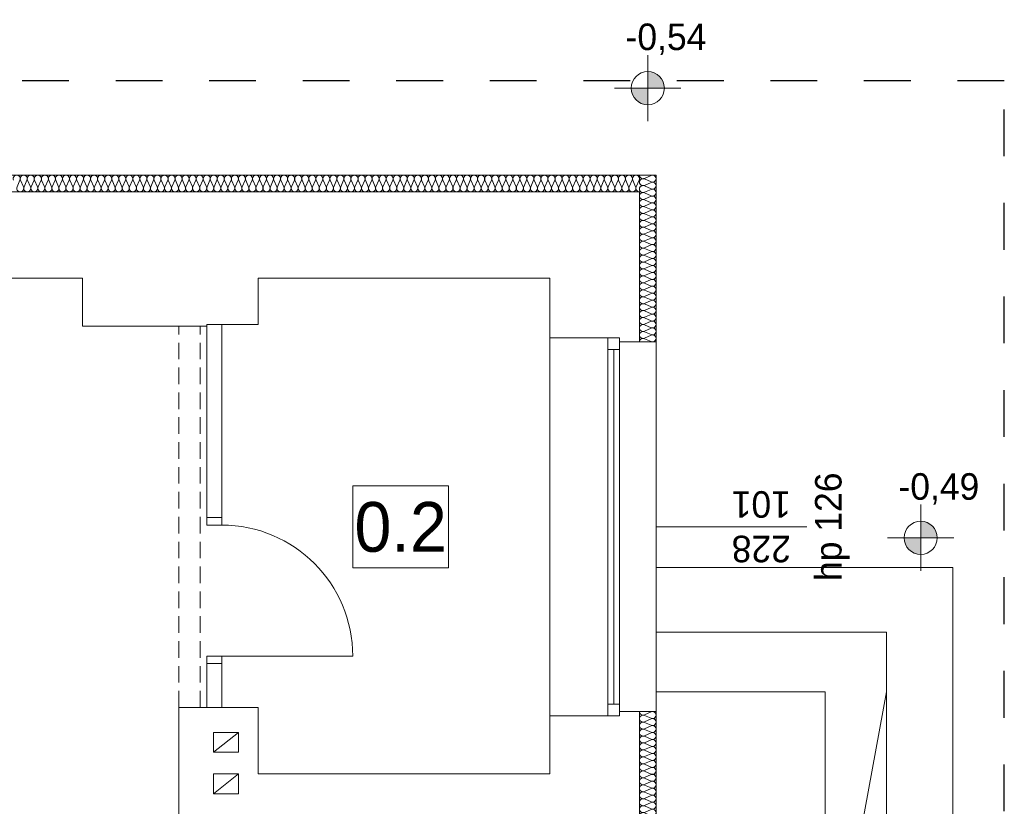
# Model space of a CAD drawing. Extents: x -528673 to -426178, y 23200 to 131944.
# Tile 27 of 87: x -475670 to -469729, y 34839 to 39582. Entities that reach past the tile are written whole.
import ezdxf

# ---------------------------------------------------------------- set-up
doc = ezdxf.new("R2010")
doc.units = 0
doc.header["$MEASUREMENT"] = 0
doc.linetypes.add('Dashed', pattern=[564.444447, 282.222223, -282.222223])
doc.linetypes.add('Krawędzie ukryte', pattern=[150, 100, -50])
for name, color, linetype in [('#PODKŁAD', 252, 'Continuous'), ('Inwent Izolacje', 252, 'Continuous'), ('INWENT RZĘDNE', 252, 'Continuous')]:
    doc.layers.add(name, color=color, linetype=linetype)
for name, color, linetype, lineweight in [('Inwent Izolacje_Nr_Pióra__2', 252, 'Continuous', 13), ('INWENT KONST. DREWNIANA_Nr_Pióra__21', 252, 'Continuous', 9), ('INWENT OPISY_Nr_Pióra__21', 252, 'Continuous', 9), ('INWENT RZĘDNE_Nr_Pióra__21', 252, 'Continuous', 9), ('INWENT. DRZWI_Nr_Pióra__5', 252, 'Continuous', 13), ('INWENT. OKNA_Nr_Pióra__21', 252, 'Continuous', 9), ('INWENT. OKNA_Nr_Pióra__5', 252, 'Continuous', 13), ('INWENT.ŚCIANY_Nr_Pióra__1', 252, 'Continuous', 25), ('INWENT.ŚCIANY_Nr_Pióra__20', 252, 'Continuous', 60), ('INWENT.ŚCIANY_Nr_Pióra__21', 252, 'Continuous', 9), ('INWENT.ŚCIANY_Nr_Pióra__3', 252, 'Continuous', 13), ('Istniejące schody_Nr_Pióra__21', 252, 'Continuous', 9), ('Istniejące stropy_Nr_Pióra__5', 252, 'Continuous', 13)]:
    doc.layers.add(name, color=color, linetype=linetype, lineweight=lineweight)
doc.styles.add('GENERATED_STYLE_1', font='txt')
doc.styles.add('GENERATED_STYLE_3', font='txt')
doc.styles.add('GENERATED_STYLE_5', font='txt')

# ---------------------------------------------------------------- blocks, each defined once
blk = doc.blocks.new('Izolacja cieplna 14_147', base_point=(-480380.2, 38544.5))
at = {"layer": 'Inwent Izolacje_Nr_Pióra__2', "linetype": 'Continuous'}
for p, q in [((-475686.3, 38574.3), (-475668.7, 38614.7)), ((-475665.1, 38614.7), (-475647.4, 38574.3)), ((-475643.9, 38574.3), (-475626.2, 38614.7)), ((-475622.6, 38614.7), (-475605, 38574.3)), ((-475601.4, 38574.3), (-475583.7, 38614.7)), ((-475580.2, 38614.7), (-475562.5, 38574.3)), ((-475558.9, 38574.3), (-475541.3, 38614.7)), ((-475537.7, 38614.7), (-475520, 38574.3)), ((-475516.5, 38574.3), (-475498.8, 38614.7)), ((-475495.2, 38614.7), (-475477.6, 38574.3)), ((-475474, 38574.3), (-475456.3, 38614.7)), ((-475452.8, 38614.7), (-475435.1, 38574.3)), ((-475431.5, 38574.3), (-475413.9, 38614.7)), ((-475410.3, 38614.7), (-475392.6, 38574.3)), ((-475389.1, 38574.3), (-475371.4, 38614.7)), ((-475367.8, 38614.7), (-475350.2, 38574.3)), ((-475346.6, 38574.3), (-475329, 38614.7)), ((-475325.4, 38614.7), (-475307.7, 38574.3)), ((-475304.2, 38574.3), (-475286.5, 38614.7)), ((-475282.9, 38614.7), (-475265.3, 38574.3)), ((-475261.7, 38574.3), (-475244, 38614.7)), ((-475240.5, 38614.7), (-475222.8, 38574.3)), ((-475219.2, 38574.3), (-475201.6, 38614.7)), ((-475198, 38614.7), (-475180.3, 38574.3)), ((-475176.8, 38574.3), (-475159.1, 38614.7)), ((-475155.5, 38614.7), (-475137.9, 38574.3)), ((-475134.3, 38574.3), (-475116.6, 38614.7)), ((-475113.1, 38614.7), (-475095.4, 38574.3)), ((-475091.8, 38574.3), (-475074.2, 38614.7)), ((-475070.6, 38614.7), (-475052.9, 38574.3)), ((-475049.4, 38574.3), (-475031.7, 38614.7)), ((-475028.2, 38614.7), (-475010.5, 38574.3)), ((-475006.9, 38574.3), (-474989.3, 38614.7)), ((-474985.7, 38614.7), (-474968, 38574.3)), ((-474964.5, 38574.3), (-474946.8, 38614.7)), ((-474943.2, 38614.7), (-474925.6, 38574.3)), ((-474922, 38574.3), (-474904.3, 38614.7)), ((-474900.8, 38614.7), (-474883.1, 38574.3)), ((-474879.5, 38574.3), (-474861.9, 38614.7)), ((-474858.3, 38614.7), (-474840.6, 38574.3)), ((-474837.1, 38574.3), (-474819.4, 38614.7)), ((-474815.8, 38614.7), (-474798.2, 38574.3)), ((-474794.6, 38574.3), (-474776.9, 38614.7)), ((-474773.4, 38614.7), (-474755.7, 38574.3)), ((-474752.1, 38574.3), (-474734.5, 38614.7)), ((-474730.9, 38614.7), (-474713.3, 38574.3)), ((-474709.7, 38574.3), (-474692, 38614.7)), ((-474688.5, 38614.7), (-474670.8, 38574.3)), ((-474667.2, 38574.3), (-474649.6, 38614.7)), ((-474646, 38614.7), (-474628.3, 38574.3)), ((-474624.8, 38574.3), (-474607.1, 38614.7)), ((-474603.5, 38614.7), (-474585.9, 38574.3)), ((-474582.3, 38574.3), (-474564.6, 38614.7)), ((-474561.1, 38614.7), (-474543.4, 38574.3)), ((-474539.8, 38574.3), (-474522.2, 38614.7)), ((-474518.6, 38614.7), (-474500.9, 38574.3)), ((-474497.4, 38574.3), (-474479.7, 38614.7)), ((-474476.1, 38614.7), (-474458.5, 38574.3)), ((-474454.9, 38574.3), (-474437.2, 38614.7)), ((-474433.7, 38614.7), (-474416, 38574.3)), ((-474412.4, 38574.3), (-474394.8, 38614.7)), ((-474391.2, 38614.7), (-474373.6, 38574.3)), ((-474370, 38574.3), (-474352.3, 38614.7)), ((-474348.8, 38614.7), (-474331.1, 38574.3)), ((-474327.5, 38574.3), (-474309.9, 38614.7)), ((-474306.3, 38614.7), (-474288.6, 38574.3)), ((-474285.1, 38574.3), (-474267.4, 38614.7)), ((-474263.8, 38614.7), (-474246.2, 38574.3)), ((-474242.6, 38574.3), (-474224.9, 38614.7)), ((-474221.4, 38614.7), (-474203.7, 38574.3)), ((-474200.1, 38574.3), (-474182.5, 38614.7)), ((-474178.9, 38614.7), (-474161.2, 38574.3)), ((-474157.7, 38574.3), (-474140, 38614.7)), ((-474136.4, 38614.7), (-474118.8, 38574.3)), ((-474115.2, 38574.3), (-474097.5, 38614.7)), ((-474094, 38614.7), (-474076.3, 38574.3)), ((-474072.7, 38574.3), (-474055.1, 38614.7)), ((-474051.5, 38614.7), (-474033.9, 38574.3)), ((-474030.3, 38574.3), (-474012.6, 38614.7)), ((-474009.1, 38614.7), (-473991.4, 38574.3)), ((-473987.8, 38574.3), (-473970.2, 38614.7)), ((-473966.6, 38614.7), (-473948.9, 38574.3)), ((-473945.4, 38574.3), (-473927.7, 38614.7)), ((-473924.1, 38614.7), (-473906.5, 38574.3)), ((-473902.9, 38574.3), (-473885.2, 38614.7)), ((-473881.7, 38614.7), (-473864, 38574.3)), ((-473860.4, 38574.3), (-473842.8, 38614.7)), ((-473839.2, 38614.7), (-473821.5, 38574.3)), ((-473818, 38574.3), (-473800.3, 38614.7)), ((-473796.7, 38614.7), (-473779.1, 38574.3)), ((-473775.5, 38574.3), (-473757.8, 38614.7)), ((-473754.3, 38614.7), (-473736.6, 38574.3)), ((-473733.1, 38574.3), (-473715.4, 38614.7)), ((-473711.8, 38614.7), (-473694.2, 38574.3)), ((-473690.6, 38574.3), (-473672.9, 38614.7)), ((-473669.4, 38614.7), (-473651.7, 38574.3)), ((-473648.1, 38574.3), (-473630.5, 38614.7)), ((-473626.9, 38614.7), (-473609.2, 38574.3)), ((-473605.7, 38574.3), (-473588, 38614.7)), ((-473584.4, 38614.7), (-473566.8, 38574.3)), ((-473563.2, 38574.3), (-473545.5, 38614.7)), ((-473542, 38614.7), (-473524.3, 38574.3)), ((-473520.7, 38574.3), (-473503.1, 38614.7)), ((-473499.5, 38614.7), (-473481.8, 38574.3)), ((-473478.3, 38574.3), (-473460.6, 38614.7)), ((-473457, 38614.7), (-473439.4, 38574.3)), ((-473435.8, 38574.3), (-473418.2, 38614.7)), ((-473414.6, 38614.7), (-473396.9, 38574.3)), ((-473393.4, 38574.3), (-473375.7, 38614.7)), ((-473372.1, 38614.7), (-473354.5, 38574.3)), ((-473350.9, 38574.3), (-473333.2, 38614.7)), ((-473329.7, 38614.7), (-473312, 38574.3)), ((-473308.4, 38574.3), (-473290.8, 38614.7)), ((-473287.2, 38614.7), (-473269.5, 38574.3)), ((-473266, 38574.3), (-473248.3, 38614.7)), ((-473244.7, 38614.7), (-473227.1, 38574.3)), ((-473223.5, 38574.3), (-473205.8, 38614.7)), ((-473202.3, 38614.7), (-473184.6, 38574.3)), ((-473181, 38574.3), (-473163.4, 38614.7)), ((-473159.8, 38614.7), (-473142.1, 38574.3)), ((-473138.6, 38574.3), (-473120.9, 38614.7)), ((-473117.3, 38614.7), (-473099.7, 38574.3)), ((-473096.1, 38574.3), (-473078.5, 38614.7)), ((-473074.9, 38614.7), (-473057.2, 38574.3)), ((-473053.7, 38574.3), (-473036, 38614.7)), ((-473032.4, 38614.7), (-473014.8, 38574.3)), ((-473011.2, 38574.3), (-472993.5, 38614.7)), ((-472990, 38614.7), (-472972.3, 38574.3)), ((-472968.7, 38574.3), (-472951.1, 38614.7)), ((-472947.5, 38614.7), (-472929.8, 38574.3)), ((-472926.3, 38574.3), (-472908.6, 38614.7)), ((-472905, 38614.7), (-472887.4, 38574.3)), ((-472883.8, 38574.3), (-472866.1, 38614.7)), ((-472862.6, 38614.7), (-472844.9, 38574.3)), ((-472841.3, 38574.3), (-472823.7, 38614.7)), ((-472820.1, 38614.7), (-472802.4, 38574.3)), ((-472798.9, 38574.3), (-472781.2, 38614.7)), ((-472777.6, 38614.7), (-472760, 38574.3)), ((-472756.4, 38574.3), (-472738.8, 38614.7)), ((-472735.2, 38614.7), (-472717.5, 38574.3)), ((-472714, 38574.3), (-472696.3, 38614.7)), ((-472692.7, 38614.7), (-472675.1, 38574.3)), ((-472671.5, 38574.3), (-472653.8, 38614.7)), ((-472650.3, 38614.7), (-472632.6, 38574.3)), ((-472629, 38574.3), (-472611.4, 38614.7)), ((-472607.8, 38614.7), (-472590.1, 38574.3)), ((-472586.6, 38574.3), (-472568.9, 38614.7)), ((-472565.3, 38614.7), (-472547.7, 38574.3)), ((-472544.1, 38574.3), (-472526.4, 38614.7)), ((-472522.9, 38614.7), (-472505.2, 38574.3)), ((-472501.6, 38574.3), (-472484, 38614.7)), ((-472480.4, 38614.7), (-472462.7, 38574.3)), ((-472459.2, 38574.3), (-472441.5, 38614.7)), ((-472438, 38614.7), (-472420.3, 38574.3)), ((-472416.7, 38574.3), (-472399.1, 38614.7)), ((-472395.5, 38614.7), (-472377.8, 38574.3)), ((-472374.3, 38574.3), (-472356.6, 38614.7)), ((-472353, 38614.7), (-472335.4, 38574.3)), ((-472331.8, 38574.3), (-472314.1, 38614.7)), ((-472310.6, 38614.7), (-472292.9, 38574.3)), ((-472289.3, 38574.3), (-472271.7, 38614.7)), ((-472268.1, 38614.7), (-472250.4, 38574.3)), ((-472246.9, 38574.3), (-472229.2, 38614.7)), ((-472225.6, 38614.7), (-472208, 38574.3)), ((-472204.4, 38574.3), (-472186.7, 38614.7)), ((-472183.2, 38614.7), (-472165.5, 38574.3)), ((-472161.9, 38574.3), (-472144.3, 38614.7)), ((-472140.7, 38614.7), (-472123, 38574.3)), ((-472119.5, 38574.3), (-472101.8, 38614.7)), ((-472098.3, 38614.7), (-472080.6, 38574.3)), ((-472077, 38574.3), (-472059.4, 38614.7)), ((-472055.8, 38614.7), (-472038.1, 38574.3)), ((-472034.6, 38574.3), (-472016.9, 38614.7)), ((-472013.3, 38614.7), (-471995.7, 38574.3)), ((-471992.1, 38574.3), (-471974.4, 38614.7)), ((-471970.9, 38614.7), (-471953.2, 38574.3)), ((-471949.6, 38574.3), (-471932, 38614.7))]:
    blk.add_line(p, q, dxfattribs=at)
for centre, start_param, end_param in [((-475688.1, 38623.3), 4.299595, 8.266775), ((-475645.6, 38623.3), 4.299595, 8.266775), ((-475603.2, 38623.3), 4.299595, 8.266775), ((-475560.7, 38623.3), 4.299595, 8.266775), ((-475518.3, 38623.3), 4.299595, 8.266775), ((-475475.8, 38623.3), 4.299595, 8.266775), ((-475433.3, 38623.3), 4.299595, 8.266775), ((-475390.9, 38623.3), 4.299595, 8.266775), ((-475348.4, 38623.3), 4.299595, 8.266775), ((-475305.9, 38623.3), 4.299595, 8.266775), ((-475263.5, 38623.3), 4.299595, 8.266775), ((-475221, 38623.3), 4.299595, 8.266775), ((-475178.6, 38623.3), 4.299595, 8.266775), ((-475136.1, 38623.3), 4.299595, 8.266775), ((-475093.6, 38623.3), 4.299595, 8.266775), ((-475051.2, 38623.3), 4.299595, 8.266775), ((-475008.7, 38623.3), 4.299595, 8.266775), ((-474966.2, 38623.3), 4.299595, 8.266775), ((-474923.8, 38623.3), 4.299595, 8.266775), ((-474881.3, 38623.3), 4.299595, 8.266775), ((-474838.9, 38623.3), 4.299595, 8.266775), ((-474796.4, 38623.3), 4.299595, 8.266775), ((-474753.9, 38623.3), 4.299595, 8.266775), ((-474711.5, 38623.3), 4.299595, 8.266775), ((-474669, 38623.3), 4.299595, 8.266775), ((-474626.5, 38623.3), 4.299595, 8.266775), ((-474584.1, 38623.3), 4.299595, 8.266775), ((-474541.6, 38623.3), 4.299595, 8.266775), ((-474499.2, 38623.3), 4.299595, 8.266775), ((-474456.7, 38623.3), 4.299595, 8.266775), ((-474414.2, 38623.3), 4.299595, 8.266775), ((-474371.8, 38623.3), 4.299595, 8.266775), ((-474329.3, 38623.3), 4.299595, 8.266775), ((-474286.8, 38623.3), 4.299595, 8.266775), ((-474244.4, 38623.3), 4.299595, 8.266775), ((-474201.9, 38623.3), 4.299595, 8.266775), ((-474159.5, 38623.3), 4.299595, 8.266775), ((-474117, 38623.3), 4.299595, 8.266775), ((-474074.5, 38623.3), 4.299595, 8.266775), ((-474032.1, 38623.3), 4.299595, 8.266775), ((-473989.6, 38623.3), 4.299595, 8.266775), ((-473947.1, 38623.3), 4.299595, 8.266775), ((-473904.7, 38623.3), 4.299595, 8.266775), ((-473862.2, 38623.3), 4.299595, 8.266775), ((-473819.8, 38623.3), 4.299595, 8.266775), ((-473777.3, 38623.3), 4.299595, 8.266775), ((-473734.8, 38623.3), 4.299595, 8.266775), ((-473692.4, 38623.3), 4.299595, 8.266775), ((-473649.9, 38623.3), 4.299595, 8.266775), ((-473607.4, 38623.3), 4.299595, 8.266775), ((-473565, 38623.3), 4.299595, 8.266775), ((-473522.5, 38623.3), 4.299595, 8.266775), ((-473480.1, 38623.3), 4.299595, 8.266775), ((-473437.6, 38623.3), 4.299595, 8.266775), ((-473395.1, 38623.3), 4.299595, 8.266775), ((-473352.7, 38623.3), 4.299595, 8.266775), ((-473310.2, 38623.3), 4.299595, 8.266775), ((-473267.7, 38623.3), 4.299595, 8.266775), ((-473225.3, 38623.3), 4.299595, 8.266775), ((-473182.8, 38623.3), 4.299595, 8.266775), ((-473140.4, 38623.3), 4.299595, 8.266775), ((-473097.9, 38623.3), 4.299595, 8.266775), ((-473055.4, 38623.3), 4.299595, 8.266775), ((-473013, 38623.3), 4.299595, 8.266775), ((-472970.5, 38623.3), 4.299595, 8.266775), ((-472928.1, 38623.3), 4.299595, 8.266775), ((-472885.6, 38623.3), 4.299595, 8.266775), ((-472843.1, 38623.3), 4.299595, 8.266775), ((-472800.7, 38623.3), 4.299595, 8.266775), ((-472758.2, 38623.3), 4.299595, 8.266775), ((-472715.7, 38623.3), 4.299595, 8.266775), ((-472673.3, 38623.3), 4.299595, 8.266775), ((-472630.8, 38623.3), 4.299595, 8.266775), ((-472588.4, 38623.3), 4.299595, 8.266775), ((-472545.9, 38623.3), 4.299595, 8.266775), ((-472503.4, 38623.3), 4.299595, 8.266775), ((-472461, 38623.3), 4.299595, 8.266775), ((-472418.5, 38623.3), 4.299595, 8.266775), ((-472376, 38623.3), 4.299595, 8.266775), ((-472333.6, 38623.3), 4.299595, 8.266775), ((-472291.1, 38623.3), 4.299595, 8.266775), ((-472248.7, 38623.3), 4.299595, 8.266775), ((-472206.2, 38623.3), 4.299595, 8.266775), ((-472163.7, 38623.3), 4.299595, 8.266775), ((-472121.3, 38623.3), 4.299595, 8.266775), ((-472078.8, 38623.3), 4.299595, 8.266775), ((-472036.3, 38623.3), 4.299595, 8.266775), ((-471993.9, 38623.3), 4.299595, 8.266775), ((-471951.4, 38623.3), 4.299595, 8.266775), ((-475666.9, 38565.8), 1.158004, 5.125183), ((-475624.4, 38565.8), 1.158004, 5.125183), ((-475581.9, 38565.8), 1.158004, 5.125183), ((-475539.5, 38565.8), 1.158004, 5.125183), ((-475497, 38565.8), 1.158004, 5.125183), ((-475454.6, 38565.8), 1.158004, 5.125183), ((-475412.1, 38565.8), 1.158004, 5.125183), ((-475369.6, 38565.8), 1.158004, 5.125183), ((-475327.2, 38565.8), 1.158004, 5.125183), ((-475284.7, 38565.8), 1.158004, 5.125183), ((-475242.2, 38565.8), 1.158004, 5.125183), ((-475199.8, 38565.8), 1.158004, 5.125183), ((-475157.3, 38565.8), 1.158004, 5.125183), ((-475114.9, 38565.8), 1.158004, 5.125183), ((-475072.4, 38565.8), 1.158004, 5.125183), ((-475029.9, 38565.8), 1.158004, 5.125183), ((-474987.5, 38565.8), 1.158004, 5.125183), ((-474945, 38565.8), 1.158004, 5.125183), ((-474902.5, 38565.8), 1.158004, 5.125183), ((-474860.1, 38565.8), 1.158004, 5.125183), ((-474817.6, 38565.8), 1.158004, 5.125183), ((-474775.2, 38565.8), 1.158004, 5.125183), ((-474732.7, 38565.8), 1.158004, 5.125183), ((-474690.2, 38565.8), 1.158004, 5.125183), ((-474647.8, 38565.8), 1.158004, 5.125183), ((-474605.3, 38565.8), 1.158004, 5.125183), ((-474562.9, 38565.8), 1.158004, 5.125183), ((-474520.4, 38565.8), 1.158004, 5.125183), ((-474477.9, 38565.8), 1.158004, 5.125183), ((-474435.5, 38565.8), 1.158004, 5.125183), ((-474393, 38565.8), 1.158004, 5.125183), ((-474350.5, 38565.8), 1.158004, 5.125183), ((-474308.1, 38565.8), 1.158004, 5.125183), ((-474265.6, 38565.8), 1.158004, 5.125183), ((-474223.2, 38565.8), 1.158004, 5.125183), ((-474180.7, 38565.8), 1.158004, 5.125183), ((-474138.2, 38565.8), 1.158004, 5.125183), ((-474095.8, 38565.8), 1.158004, 5.125183), ((-474053.3, 38565.8), 1.158004, 5.125183), ((-474010.8, 38565.8), 1.158004, 5.125183), ((-473968.4, 38565.8), 1.158004, 5.125183), ((-473925.9, 38565.8), 1.158004, 5.125183), ((-473883.5, 38565.8), 1.158004, 5.125183), ((-473841, 38565.8), 1.158004, 5.125183), ((-473798.5, 38565.8), 1.158004, 5.125183), ((-473756.1, 38565.8), 1.158004, 5.125183), ((-473713.6, 38565.8), 1.158004, 5.125183), ((-473671.1, 38565.8), 1.158004, 5.125183), ((-473628.7, 38565.8), 1.158004, 5.125183), ((-473586.2, 38565.8), 1.158004, 5.125183), ((-473543.8, 38565.8), 1.158004, 5.125183), ((-473501.3, 38565.8), 1.158004, 5.125183), ((-473458.8, 38565.8), 1.158004, 5.125183), ((-473416.4, 38565.8), 1.158004, 5.125183), ((-473373.9, 38565.8), 1.158004, 5.125183), ((-473331.4, 38565.8), 1.158004, 5.125183), ((-473289, 38565.8), 1.158004, 5.125183), ((-473246.5, 38565.8), 1.158004, 5.125183), ((-473204.1, 38565.8), 1.158004, 5.125183), ((-473161.6, 38565.8), 1.158004, 5.125183), ((-473119.1, 38565.8), 1.158004, 5.125183), ((-473076.7, 38565.8), 1.158004, 5.125183), ((-473034.2, 38565.8), 1.158004, 5.125183), ((-472991.7, 38565.8), 1.158004, 5.125183), ((-472949.3, 38565.8), 1.158004, 5.125183), ((-472906.8, 38565.8), 1.158004, 5.125183), ((-472864.4, 38565.8), 1.158004, 5.125183), ((-472821.9, 38565.8), 1.158004, 5.125183), ((-472779.4, 38565.8), 1.158004, 5.125183), ((-472737, 38565.8), 1.158004, 5.125183), ((-472694.5, 38565.8), 1.158004, 5.125183), ((-472652, 38565.8), 1.158004, 5.125183), ((-472609.6, 38565.8), 1.158004, 5.125183), ((-472567.1, 38565.8), 1.158004, 5.125183), ((-472524.7, 38565.8), 1.158004, 5.125183), ((-472482.2, 38565.8), 1.158004, 5.125183), ((-472439.7, 38565.8), 1.158004, 5.125183), ((-472397.3, 38565.8), 1.158004, 5.125183), ((-472354.8, 38565.8), 1.158004, 5.125183), ((-472312.3, 38565.8), 1.158004, 5.125183), ((-472269.9, 38565.8), 1.158004, 5.125183), ((-472227.4, 38565.8), 1.158004, 5.125183), ((-472185, 38565.8), 1.158004, 5.125183), ((-472142.5, 38565.8), 1.158004, 5.125183), ((-472100, 38565.8), 1.158004, 5.125183), ((-472057.6, 38565.8), 1.158004, 5.125183), ((-472015.1, 38565.8), 1.158004, 5.125183), ((-471972.6, 38565.8), 1.158004, 5.125183), ((-471930.2, 38565.8), 1.158004, 3.141593)]:
    blk.add_ellipse(centre, major_axis=(0, 21.3), ratio=0.998277, start_param=start_param, end_param=end_param, dxfattribs=at)
blk = doc.blocks.new('Izolacja cieplna 14_150', base_point=(-471930.2, 38644.5))
at = {"layer": 'Inwent Izolacje_Nr_Pióra__2', "linetype": 'Continuous'}
for p, q in [((-471860, 38642.8), (-471900.4, 38625.4)), ((-471900.4, 38621.8), (-471860, 38604.4)), ((-471860, 38600.9), (-471900.4, 38583.5)), ((-471900.4, 38580), (-471860, 38562.5)), ((-471860, 38559), (-471900.4, 38541.6)), ((-471900.4, 38538.1), (-471860, 38520.7)), ((-471860, 38517.2), (-471900.4, 38499.7)), ((-471900.4, 38496.2), (-471860, 38478.8)), ((-471860, 38475.3), (-471900.4, 38457.9)), ((-471900.4, 38454.3), (-471860, 38436.9)), ((-471860, 38433.4), (-471900.4, 38416)), ((-471900.4, 38412.5), (-471860, 38395)), ((-471860, 38391.5), (-471900.4, 38374.1)), ((-471900.4, 38370.6), (-471860, 38353.2)), ((-471860, 38349.7), (-471900.4, 38332.2)), ((-471900.4, 38328.7), (-471860, 38311.3)), ((-471860, 38307.8), (-471900.4, 38290.4)), ((-471900.4, 38286.8), (-471860, 38269.4)), ((-471860, 38265.9), (-471900.4, 38248.5)), ((-471900.4, 38245), (-471860, 38227.5)), ((-471860, 38224), (-471900.4, 38206.6)), ((-471900.4, 38203.1), (-471860, 38185.7)), ((-471860, 38182.2), (-471900.4, 38164.7)), ((-471900.4, 38161.2), (-471860, 38143.8)), ((-471860, 38140.3), (-471900.4, 38122.9)), ((-471900.4, 38119.3), (-471860, 38101.9)), ((-471860, 38098.4), (-471900.4, 38081)), ((-471900.4, 38077.5), (-471860, 38060)), ((-471860, 38056.5), (-471900.4, 38039.1)), ((-471900.4, 38035.6), (-471860, 38018.2)), ((-471860, 38014.7), (-471900.4, 37997.2)), ((-471900.4, 37993.7), (-471860, 37976.3)), ((-471860, 37972.8), (-471900.4, 37955.4)), ((-471900.4, 37951.8), (-471860, 37934.4)), ((-471860, 37930.9), (-471900.4, 37913.5)), ((-471900.4, 37910), (-471860, 37892.5)), ((-471860, 37889), (-471900.4, 37871.6)), ((-471900.4, 37868.1), (-471860, 37850.7)), ((-471860, 37847.2), (-471900.4, 37829.7)), ((-471900.4, 37826.2), (-471860, 37808.8)), ((-471860, 37805.3), (-471900.4, 37787.9)), ((-471900.4, 37784.3), (-471860, 37766.9)), ((-471860, 37763.4), (-471900.4, 37746)), ((-471900.4, 37742.5), (-471860, 37725)), ((-471860, 37721.5), (-471900.4, 37704.1)), ((-471900.4, 37700.6), (-471860, 37683.2)), ((-471860, 37679.7), (-471900.4, 37662.2)), ((-471900.4, 37658.7), (-471860, 37641.3))]:
    blk.add_line(p, q, dxfattribs=at)
for centre, start_param, end_param in [((-471908.9, 38602.7), 1.158004, 5.125183), ((-471908.9, 38644.5), 3.141593, 5.125182), ((-471851.5, 38623.6), 4.299595, 8.266775), ((-471908.9, 38560.8), 1.158004, 5.125183), ((-471851.5, 38581.7), 4.299595, 8.266775), ((-471851.5, 38539.9), 4.299595, 8.266775), ((-471908.9, 38518.9), 1.158004, 5.125183), ((-471851.5, 38498), 4.299595, 8.266775), ((-471908.9, 38477), 1.158004, 5.125183), ((-471908.9, 38435.2), 1.158004, 5.125183), ((-471851.5, 38456.1), 4.299595, 8.266775), ((-471908.9, 38393.3), 1.158004, 5.125183), ((-471851.5, 38414.2), 4.299595, 8.266775), ((-471851.5, 38372.4), 4.299595, 8.266775), ((-471908.9, 38351.4), 1.158004, 5.125183), ((-471908.9, 38309.5), 1.158004, 5.125183), ((-471851.5, 38330.5), 4.299595, 8.266775), ((-471908.9, 38267.7), 1.158004, 5.125183), ((-471851.5, 38288.6), 4.299595, 8.266775), ((-471851.5, 38246.7), 4.299595, 8.266775), ((-471908.9, 38225.8), 1.158004, 5.125183), ((-471908.9, 38183.9), 1.158004, 5.125183), ((-471851.5, 38204.9), 4.299595, 8.266775), ((-471908.9, 38142), 1.158004, 5.125183), ((-471851.5, 38163), 4.299595, 8.266775), ((-471908.9, 38100.2), 1.158004, 5.125183), ((-471851.5, 38121.1), 4.299595, 8.266775), ((-471851.5, 38079.2), 4.299595, 8.266775), ((-471908.9, 38058.3), 1.158004, 5.125183), ((-471908.9, 38016.4), 1.158004, 5.125183), ((-471851.5, 38037.4), 4.299595, 8.266775), ((-471908.9, 37974.5), 1.158004, 5.125183), ((-471851.5, 37995.5), 4.299595, 8.266775), ((-471851.5, 37953.6), 4.299595, 8.266775), ((-471908.9, 37932.7), 1.158004, 5.125183), ((-471908.9, 37890.8), 1.158004, 5.125183), ((-471851.5, 37911.7), 4.299595, 8.266775), ((-471908.9, 37848.9), 1.158004, 5.125183), ((-471851.5, 37869.9), 4.299595, 8.266775), ((-471851.5, 37828), 4.299595, 8.266775), ((-471908.9, 37807), 1.158004, 5.125183), ((-471908.9, 37765.2), 1.158004, 5.125183), ((-471851.5, 37786.1), 4.299595, 8.266775), ((-471908.9, 37723.3), 1.158004, 5.125183), ((-471851.5, 37744.2), 4.299595, 8.266775), ((-471908.9, 37681.4), 1.158004, 5.125183), ((-471851.5, 37702.4), 4.299595, 8.266775), ((-471851.5, 37660.5), 4.299595, 8.266775), ((-471908.9, 37639.5), 1.158004, 3.141593)]:
    blk.add_ellipse(centre, major_axis=(21.3, 0), ratio=0.984469, start_param=start_param, end_param=end_param, dxfattribs=at)
blk = doc.blocks.new('Izolacja cieplna 14_151', base_point=(-471930.2, 35409.5))
at = {"layer": 'Inwent Izolacje_Nr_Pióra__2', "linetype": 'Continuous'}
for p, q in [((-471860, 35407.8), (-471900.4, 35390.3)), ((-471900.4, 35386.8), (-471860, 35369.3)), ((-471860, 35365.8), (-471900.4, 35348.3)), ((-471900.4, 35344.8), (-471860, 35327.3)), ((-471860, 35323.8), (-471900.4, 35306.3)), ((-471900.4, 35302.8), (-471860, 35285.3)), ((-471860, 35281.8), (-471900.4, 35264.3)), ((-471900.4, 35260.8), (-471860, 35243.3)), ((-471860, 35239.8), (-471900.4, 35222.3)), ((-471900.4, 35218.8), (-471860, 35201.3)), ((-471860, 35197.8), (-471900.4, 35180.3)), ((-471900.4, 35176.8), (-471860, 35159.3)), ((-471860, 35155.8), (-471900.4, 35138.3)), ((-471900.4, 35134.8), (-471860, 35117.3)), ((-471860, 35113.8), (-471900.4, 35096.3)), ((-471900.4, 35092.8), (-471860, 35075.3)), ((-471860, 35071.8), (-471900.4, 35054.3)), ((-471900.4, 35050.8), (-471860, 35033.3)), ((-471860, 35029.8), (-471900.4, 35012.3)), ((-471900.4, 35008.8), (-471860, 34991.3)), ((-471860, 34987.8), (-471900.4, 34970.3)), ((-471900.4, 34966.8), (-471860, 34949.3)), ((-471860, 34945.8), (-471900.4, 34928.3)), ((-471900.4, 34924.8), (-471860, 34907.3)), ((-471860, 34903.8), (-471900.4, 34886.3)), ((-471900.4, 34882.8), (-471860, 34865.3)), ((-471860, 34861.8), (-471900.4, 34844.3)), ((-471900.4, 34840.8), (-471860, 34823.3)), ((-471860, 34819.8), (-471900.4, 34802.3)), ((-471900.4, 34798.8), (-471860, 34781.3)), ((-471860, 34777.8), (-471900.4, 34760.3)), ((-471900.4, 34756.8), (-471860, 34739.3)), ((-471860, 34735.8), (-471900.4, 34718.3)), ((-471900.4, 34714.8), (-471860, 34697.3)), ((-471860, 34693.8), (-471900.4, 34676.3)), ((-471900.4, 34672.8), (-471860, 34655.3)), ((-471860, 34651.8), (-471900.4, 34634.3)), ((-471900.4, 34630.8), (-471860, 34613.3)), ((-471860, 34609.8), (-471900.4, 34592.3)), ((-471900.4, 34588.8), (-471860, 34571.3)), ((-471860, 34567.8), (-471900.4, 34550.3)), ((-471900.4, 34546.8), (-471860, 34529.3)), ((-471860, 34525.8), (-471900.4, 34508.3)), ((-471900.4, 34504.8), (-471860, 34487.3)), ((-471860, 34483.8), (-471900.4, 34466.3)), ((-471900.4, 34462.8), (-471860, 34445.3)), ((-471860, 34441.8), (-471900.4, 34424.3)), ((-471900.4, 34420.8), (-471860, 34403.3)), ((-471860, 34399.8), (-471900.4, 34382.3)), ((-471900.4, 34378.8), (-471860, 34361.3)), ((-471860, 34357.8), (-471900.4, 34340.3)), ((-471900.4, 34336.8), (-471860, 34319.3)), ((-471860, 34315.8), (-471900.4, 34298.3)), ((-471900.4, 34294.8), (-471860, 34277.3)), ((-471860, 34273.8), (-471900.4, 34256.3)), ((-471900.4, 34252.8), (-471860, 34235.3)), ((-471860, 34231.8), (-471900.4, 34214.3)), ((-471900.4, 34210.8), (-471860, 34193.3)), ((-471860, 34189.8), (-471900.4, 34172.3)), ((-471900.4, 34168.8), (-471860, 34151.3))]:
    blk.add_line(p, q, dxfattribs=at)
for centre, start_param, end_param in [((-471851.5, 35388.5), 4.299595, 8.266775), ((-471908.9, 35367.5), 1.158004, 5.125183), ((-471908.9, 35409.5), 3.141593, 5.125182), ((-471851.5, 35346.5), 4.299595, 8.266775), ((-471908.9, 35325.5), 1.158004, 5.125183), ((-471908.9, 35283.5), 1.158004, 5.125183), ((-471851.5, 35304.5), 4.299595, 8.266775), ((-471908.9, 35241.5), 1.158004, 5.125183), ((-471851.5, 35262.5), 4.299595, 8.266775), ((-471851.5, 35220.5), 4.299595, 8.266775), ((-471908.9, 35199.5), 1.158004, 5.125183), ((-471908.9, 35157.5), 1.158004, 5.125183), ((-471851.5, 35178.5), 4.299595, 8.266775), ((-471908.9, 35115.5), 1.158004, 5.125183), ((-471851.5, 35136.5), 4.299595, 8.266775), ((-471851.5, 35094.5), 4.299595, 8.266775), ((-471908.9, 35073.5), 1.158004, 5.125183), ((-471851.5, 35052.5), 4.299595, 8.266775), ((-471908.9, 35031.5), 1.158004, 5.125183), ((-471908.9, 34989.5), 1.158004, 5.125183), ((-471851.5, 35010.5), 4.299595, 8.266775), ((-471908.9, 34947.5), 1.158004, 5.125183), ((-471851.5, 34968.5), 4.299595, 8.266775), ((-471851.5, 34926.5), 4.299595, 8.266775), ((-471908.9, 34905.5), 1.158004, 5.125183), ((-471908.9, 34863.5), 1.158004, 5.125183), ((-471851.5, 34884.5), 4.299595, 8.266775), ((-471908.9, 34821.5), 1.158004, 5.125183), ((-471851.5, 34842.5), 4.299595, 8.266775), ((-471851.5, 34800.5), 4.299595, 8.266775), ((-471908.9, 34779.5), 1.158004, 5.125183), ((-471908.9, 34737.5), 1.158004, 5.125183), ((-471851.5, 34758.5), 4.299595, 8.266775), ((-471908.9, 34695.5), 1.158004, 5.125183), ((-471851.5, 34716.5), 4.299595, 8.266775), ((-471908.9, 34653.5), 1.158004, 5.125183), ((-471851.5, 34674.5), 4.299595, 8.266775), ((-471851.5, 34632.5), 4.299595, 8.266775), ((-471908.9, 34611.5), 1.158004, 5.125183), ((-471908.9, 34569.5), 1.158004, 5.125183), ((-471851.5, 34590.5), 4.299595, 8.266775), ((-471908.9, 34527.5), 1.158004, 5.125183), ((-471851.5, 34548.5), 4.299595, 8.266775), ((-471851.5, 34506.5), 4.299595, 8.266775), ((-471908.9, 34485.5), 1.158004, 5.125183), ((-471908.9, 34443.5), 1.158004, 5.125183), ((-471851.5, 34464.5), 4.299595, 8.266775), ((-471908.9, 34401.5), 1.158004, 5.125183), ((-471851.5, 34422.5), 4.299595, 8.266775), ((-471851.5, 34380.5), 4.299595, 8.266775), ((-471908.9, 34359.5), 1.158004, 5.125183), ((-471851.5, 34338.5), 4.299595, 8.266775), ((-471908.9, 34317.5), 1.158004, 5.125183), ((-471908.9, 34275.5), 1.158004, 5.125183), ((-471851.5, 34296.5), 4.299595, 8.266775), ((-471908.9, 34233.5), 1.158004, 5.125183), ((-471851.5, 34254.5), 4.299595, 8.266775), ((-471851.5, 34212.5), 4.299595, 8.266775), ((-471908.9, 34191.5), 1.158004, 5.125183), ((-471908.9, 34149.5), 1.158004, 3.141593), ((-471851.5, 34170.5), 4.299595, 8.266775)]:
    blk.add_ellipse(centre, major_axis=(21.3, 0), ratio=0.987408, start_param=start_param, end_param=end_param, dxfattribs=at)
blk = doc.blocks.new('Koty wysokościowe_27', base_point=(-470233.3, 36457.8))
at = {"layer": 'INWENT RZĘDNE_Nr_Pióra__21', "linetype": 'Continuous'}
for points in [[(-470233.3, 36457.8), (-470133.3, 36457.8), (-470140.9, 36496.1), (-470162.6, 36528.5), (-470195.1, 36550.2), (-470233.3, 36557.8)], [(-470233.3, 36457.8), (-470333.3, 36457.8), (-470325.7, 36419.6), (-470304, 36387.1), (-470271.6, 36365.5), (-470233.3, 36357.8)]]:
    blk.add_hatch(color=256, dxfattribs=at).paths.add_polyline_path(points, flags=0)
for p, q in [((-470233.3, 36257.8), (-470233.3, 36657.8)), ((-470433.3, 36457.8), (-470033.3, 36457.8))]:
    blk.add_line(p, q, dxfattribs=at)
blk.add_circle((-470233.3, 36457.8), 100, dxfattribs=at)
at = {"layer": 'INWENT RZĘDNE_Nr_Pióra__21', "insert": (-470367.3, 36657.8), "char_height": 160, "attachment_point": 7, "style": 'GENERATED_STYLE_1'}
blk.add_mtext('{-0,49}', dxfattribs=at)
blk = doc.blocks.new('Koty wysokościowe_28', base_point=(-471880.2, 39169.5))
at = {"layer": 'INWENT RZĘDNE_Nr_Pióra__21', "linetype": 'Continuous'}
for points in [[(-471880.2, 39169.5), (-471780.2, 39169.5), (-471787.8, 39207.8), (-471809.5, 39240.2), (-471841.9, 39261.9), (-471880.2, 39269.5)], [(-471880.2, 39169.5), (-471980.2, 39169.5), (-471972.6, 39131.3), (-471950.9, 39098.8), (-471918.5, 39077.2), (-471880.2, 39069.5)]]:
    blk.add_hatch(color=256, dxfattribs=at).paths.add_polyline_path(points, flags=0)
for p, q in [((-471880.2, 38969.5), (-471880.2, 39369.5)), ((-472080.2, 39169.5), (-471680.2, 39169.5))]:
    blk.add_line(p, q, dxfattribs=at)
blk.add_circle((-471880.2, 39169.5), 100, dxfattribs=at)
at = {"layer": 'INWENT RZĘDNE_Nr_Pióra__21', "insert": (-472014.1, 39369.5), "char_height": 160, "attachment_point": 7, "style": 'GENERATED_STYLE_1'}
blk.add_mtext('{-0,54}', dxfattribs=at)
blk = doc.blocks.new('PARTER')
at = {"layer": 'INWENT KONST. DREWNIANA_Nr_Pióra__21', "color": 252, "linetype": 'Continuous', "lineweight": 15}
for p, q in [((-474350.2, 35284.5), (-474500.2, 35284.5)), ((-474500.2, 35164.5), (-474500.2, 35284.5)), ((-474500.2, 35164.5), (-474350.2, 35284.5)), ((-474350.2, 35164.5), (-474350.2, 35284.5)), ((-474350.2, 35164.5), (-474500.2, 35164.5)), ((-474500.2, 34914.5), (-474500.2, 35034.5)), ((-474350.2, 35034.5), (-474500.2, 35034.5)), ((-474500.2, 34914.5), (-474350.2, 35034.5)), ((-474350.2, 34914.5), (-474350.2, 35034.5)), ((-474350.2, 34914.5), (-474500.2, 34914.5))]:
    blk.add_line(p, q, dxfattribs=at)
at = {"layer": 'INWENT. DRZWI_Nr_Pióra__5', "color": 252, "linetype": 'Continuous', "lineweight": 15}
for p, q in [((-474540.2, 36534.5), (-474540.2, 36579.5)), ((-474450.2, 36579.5), (-474450.2, 36534.5)), ((-474450.2, 36534.5), (-474540.2, 36534.5)), ((-474450.2, 35744.5), (-474540.2, 35744.5)), ((-474540.2, 35744.5), (-474540.2, 35699.5)), ((-474450.2, 35699.5), (-474450.2, 35744.5)), ((-474450.2, 35744.5), (-473660.2, 35744.5))]:
    blk.add_line(p, q, dxfattribs=at)
blk.add_arc((-474450.2, 35744.5), 790, 0, 90, dxfattribs=at)
at = {"layer": 'INWENT. OKNA_Nr_Pióra__5', "color": 252, "linetype": 'Continuous', "lineweight": 15}
for p, q in [((-472120.2, 35384.5), (-472120.2, 37664.5)), ((-472120.2, 37664.5), (-472050.2, 37664.5)), ((-472050.2, 35384.5), (-472050.2, 37664.5)), ((-472120.2, 37594.5), (-472050.2, 37594.5)), ((-472085.2, 35454.5), (-472085.2, 37594.5)), ((-471830.2, 36524.5), (-470920.2, 36524.5)), ((-472120.2, 35454.5), (-472050.2, 35454.5)), ((-472120.2, 35384.5), (-472050.2, 35384.5))]:
    blk.add_line(p, q, dxfattribs=at)
at = {"layer": 'INWENT.ŚCIANY_Nr_Pióra__1', "color": 252, "linetype": 'Continuous', "lineweight": 15}
for p, q in [((-480790.2, 38544.5), (-471930.2, 38544.5)), ((-471930.2, 38544.5), (-471930.2, 37639.5)), ((-478250.2, 38024.5), (-475290.2, 38024.5)), ((-475290.2, 38024.5), (-475290.2, 37734.5)), ((-475290.2, 37734.5), (-474540.2, 37734.5)), ((-474540.2, 37734.5), (-474540.2, 37744.5)), ((-472470.2, 37664.5), (-472050.2, 37664.5)), ((-472050.2, 37664.5), (-472050.2, 37639.5)), ((-472050.2, 37639.5), (-471930.2, 37639.5)), ((-474230.2, 35434.5), (-474710.2, 35434.5)), ((-474710.2, 35434.5), (-474710.2, 34564.5)), ((-474230.2, 35434.5), (-474230.2, 35034.5)), ((-472470.2, 35384.5), (-472050.2, 35384.5)), ((-472050.2, 35384.5), (-472050.2, 35409.5)), ((-472050.2, 35409.5), (-471930.2, 35409.5)), ((-471930.2, 34149.5), (-471930.2, 35409.5)), ((-474230.2, 35034.5), (-472470.2, 35034.5))]:
    blk.add_line(p, q, dxfattribs=at)
at = {"layer": 'INWENT.ŚCIANY_Nr_Pióra__20', "color": 252, "linetype": 'Dashed', "lineweight": 30}
for p, q in [((-469728.7, 39214.5), (-478578.8, 39214.5)), ((-469728.7, 27470.7), (-469728.7, 39214.5))]:
    blk.add_line(p, q, dxfattribs=at)
at = {"layer": 'INWENT.ŚCIANY_Nr_Pióra__20', "color": 252, "linetype": 'Continuous', "lineweight": 15}
for p, q in [((-474230.2, 37744.5), (-474230.2, 38024.5)), ((-474230.2, 38024.5), (-472470.2, 38024.5)), ((-472470.2, 38024.5), (-472470.2, 37664.5)), ((-474540.2, 37744.5), (-474230.2, 37744.5)), ((-472470.2, 35384.5), (-472470.2, 37664.5)), ((-472470.2, 35034.5), (-472470.2, 35384.5))]:
    blk.add_line(p, q, dxfattribs=at)
at = {"layer": 'INWENT.ŚCIANY_Nr_Pióra__21', "color": 252, "linetype": 'Continuous', "lineweight": 15}
for p, q in [((-474540.2, 37744.5), (-474540.2, 36579.5)), ((-474450.2, 37744.5), (-474450.2, 36579.5)), ((-471830.2, 35409.5), (-471830.2, 37639.5)), ((-474540.2, 36579.5), (-474450.2, 36579.5)), ((-474540.2, 35699.5), (-474450.2, 35699.5)), ((-474540.2, 35699.5), (-474540.2, 35434.5)), ((-474450.2, 35699.5), (-474450.2, 35434.5))]:
    blk.add_line(p, q, dxfattribs=at)
at = {"layer": 'INWENT.ŚCIANY_Nr_Pióra__3', "color": 252, "linetype": 'Continuous', "lineweight": 15}
for p, q in [((-480380.2, 38644.5), (-471830.2, 38644.5)), ((-471830.2, 38644.5), (-471830.2, 37639.5)), ((-471930.2, 37639.5), (-471830.2, 37639.5)), ((-471930.2, 35409.5), (-471830.2, 35409.5)), ((-471830.2, 34149.5), (-471830.2, 35409.5))]:
    blk.add_line(p, q, dxfattribs=at)
at = {"layer": 'Istniejące schody_Nr_Pióra__21', "color": 252, "linetype": 'Continuous', "lineweight": 15}
for p, q in [((-471830.2, 36279.5), (-470040.2, 36279.5)), ((-470040.2, 36279.5), (-470040.2, 30739.5)), ((-471830.2, 35889.5), (-470440.2, 35889.5)), ((-470440.2, 35889.5), (-470440.2, 31119.5)), ((-471830.2, 35529.5), (-470810.2, 35529.5)), ((-470810.2, 35529.5), (-470810.2, 31489.5)), ((-470810.2, 33509.5), (-470440.2, 35529.5))]:
    blk.add_line(p, q, dxfattribs=at)
at = {"layer": 'Istniejące stropy_Nr_Pióra__5', "color": 252, "linetype": 'Krawędzie ukryte', "lineweight": 15}
for p, q in [((-474710.2, 35434.5), (-474710.2, 37734.5)), ((-474580.2, 35434.5), (-474580.2, 37734.5))]:
    blk.add_line(p, q, dxfattribs=at)
at = {"layer": 'Inwent Izolacje', "color": 252, "linetype": 'Continuous', "lineweight": 15}
for name, p in [('Izolacja cieplna 14_147', (-480380.2, 38544.5)), ('Izolacja cieplna 14_150', (-471930.2, 38644.5)), ('Izolacja cieplna 14_151', (-471930.2, 35409.5))]:
    blk.add_blockref(name, p, dxfattribs=at)
at = {"layer": 'INWENT RZĘDNE', "color": 252, "lineweight": 15}
for name, p in [('Koty wysokościowe_28', (-471880.2, 39169.5)), ('Koty wysokościowe_27', (-470233.3, 36457.8))]:
    blk.add_blockref(name, p, dxfattribs=at)
at = {"layer": 'INWENT. OKNA_Nr_Pióra__21', "color": 252, "linetype": 'Continuous', "lineweight": 15, "insert": (-470870.8, 36524.5), "char_height": 160, "attachment_point": 2, "rotation": 90, "style": 'GENERATED_STYLE_5'}
blk.add_mtext('{hp 126}', dxfattribs=at)
at = {"layer": 'INWENT. OKNA_Nr_Pióra__21', "color": 252, "linetype": 'Continuous', "lineweight": 15, "insert": (-471195.2, 36310.4), "char_height": 160, "width": 709.227, "attachment_point": 2, "rotation": 180, "line_spacing_factor": 1.007581, "style": 'GENERATED_STYLE_5'}
blk.add_mtext('{228\\P101}', dxfattribs=at)
at = {"color": 252, "linetype": 'Continuous', "lineweight": 15, "ltscale": 1899113.469247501}
blk.add_wipeout([(-473659.3, 36771.6), (-473083.3, 36771.6), (-473083.3, 36277.5), (-473659.3, 36277.5)], dxfattribs=at).dxf.layer = 'INWENT OPISY_Nr_Pióra__21'
at = {"layer": 'INWENT OPISY_Nr_Pióra__21', "color": 252, "linetype": 'Continuous', "lineweight": 15, "flags": 128}
blk.add_lwpolyline([(-473659.3, 36771.6), (-473083.3, 36771.6), (-473083.3, 36277.5), (-473659.3, 36277.5)], close=True, dxfattribs=at)
at = {"layer": 'INWENT OPISY_Nr_Pióra__21', "color": 252, "linetype": 'Continuous', "lineweight": 15, "insert": (-473371.3, 36369.5), "char_height": 300, "attachment_point": 8, "style": 'GENERATED_STYLE_3'}
blk.add_mtext('{0.2 }', dxfattribs=at)

msp = doc.modelspace()

# ---------------------------------------------------------------- block references
at = {"layer": '#PODKŁAD'}
msp.add_blockref('PARTER', (0, 0), dxfattribs=at)

doc.saveas('drawing.dxf')
